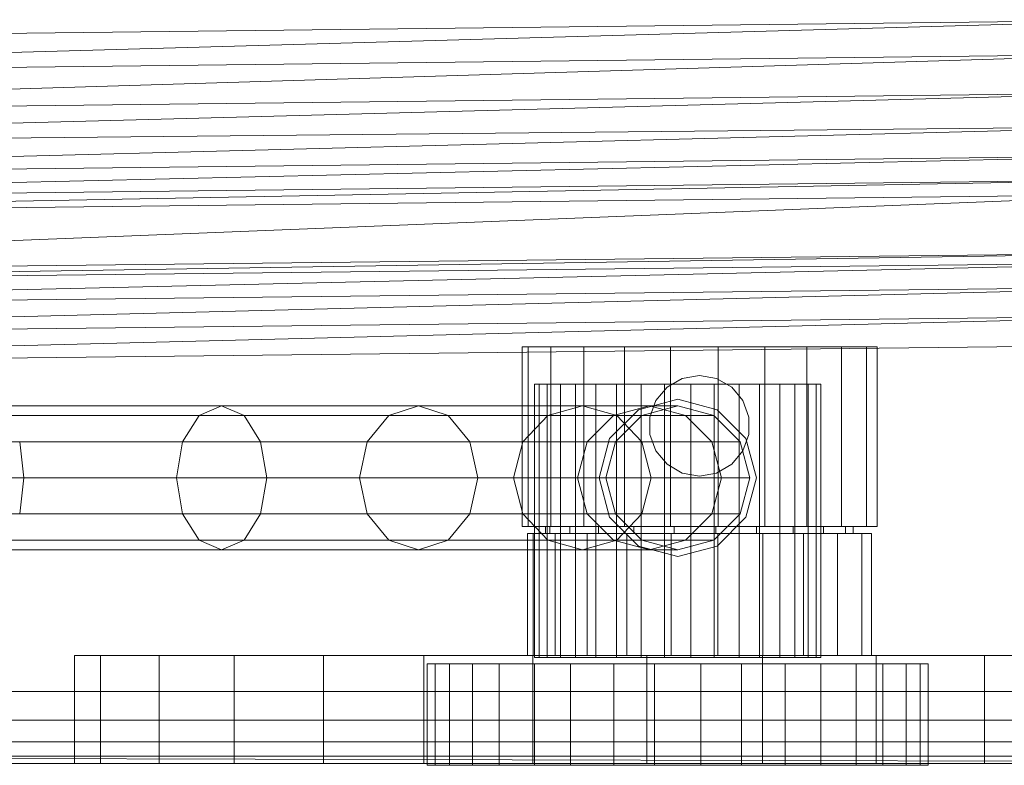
# Model space of a CAD drawing. Header units: metres. Extents: x 391.1 to 427.5, y 12.7 to 28.4.
# Tile 106 of 222: x 408.668 to 408.805, y 20.88 to 20.984. Entities that reach past the tile are written whole.
import ezdxf

# ---------------------------------------------------------------- set-up
doc = ezdxf.new("R2010")
doc.units = ezdxf.units.M
doc.layers.add('02_MOBILIARIO', color=7, linetype='Continuous', lineweight=18)
doc.layers.add('Mobiliario', color=7, linetype='Continuous', lineweight=18)

# ---------------------------------------------------------------- blocks, each defined once
blk = doc.blocks.new('Family - Plats de dutxa PS-1-153387-01_ENLLUMENAT_PS1')
at = {"layer": '02_MOBILIARIO', "color": 253, "true_color": 0xaaaaaa}
for p, q in [((0.41, 0.10043), (0.69702, 0.1038)), ((0.69702, 0.1038), (0.41, 0.09571)), ((0.41, 0.09571), (0.69702, 0.1038)), ((0.41, 0.10043), (0.69702, 0.1038)), ((0.41, 0.09571), (0.69702, 0.09908)), ((0.69702, 0.09908), (0.41, 0.09032)), ((0.41, 0.09032), (0.69702, 0.09908)), ((0.69702, 0.09908), (0.41, 0.09571)), ((0.41, 0.09032), (0.69702, 0.09369)), ((0.69702, 0.09369), (0.41, 0.08608)), ((0.41, 0.08608), (0.69702, 0.09369)), ((0.69702, 0.09369), (0.41, 0.09032)), ((0.41, 0.08608), (0.69702, 0.08897)), ((0.69702, 0.08897), (0.41, 0.08155)), ((0.41, 0.08155), (0.69702, 0.08897)), ((0.69702, 0.08897), (0.41, 0.08608)), ((0.69702, 0.08492), (0.41, 0.07818)), ((0.69702, 0.08492), (0.41, 0.08155)), ((0.41, 0.07818), (0.69702, 0.08492)), ((0.69702, 0.08492), (0.41, 0.08155)), ((0.41, 0.07818), (0.69702, 0.08155)), ((0.69702, 0.08155), (0.41, 0.07616)), ((0.41, 0.07616), (0.69702, 0.08155)), ((0.41, 0.07818), (0.69702, 0.08155)), ((0.41, 0.07616), (0.69702, 0.07953)), ((0.69702, 0.07953), (0.41, 0.06807)), ((0.41, 0.06807), (0.69702, 0.07953)), ((0.69702, 0.07953), (0.41, 0.07616)), ((0.70444, 0.07144), (0.41, 0.06672)), ((0.70444, 0.07144), (0.41, 0.06807)), ((0.41, 0.06672), (0.70444, 0.07144)), ((0.70444, 0.07144), (0.41, 0.06807)), ((0.41, 0.06672), (0.70444, 0.07009)), ((0.70444, 0.07009), (0.41, 0.06335)), ((0.41, 0.06335), (0.70444, 0.07009)), ((0.41, 0.06672), (0.70444, 0.07009)), ((0.70444, 0.06672), (0.41, 0.05931)), ((0.70444, 0.06672), (0.41, 0.06335)), ((0.41, 0.05931), (0.70444, 0.06672)), ((0.70444, 0.06672), (0.41, 0.06335)), ((0.41, 0.05931), (0.70444, 0.06268)), ((0.70444, 0.06268), (0.41, 0.05526)), ((0.41, 0.05526), (0.70444, 0.06268)), ((0.41, 0.05931), (0.70444, 0.06268)), ((0.70444, 0.05863), (0.41, 0.05526)), ((0.70444, 0.05863), (0.41, 0.05526)), ((0.60582, 0.05826), (0.60668, 0.05826)), ((0.60668, 0.05826), (0.60668, 0.03326)), ((0.60668, 0.05826), (0.60984, 0.05826)), ((0.60984, 0.05826), (0.60984, 0.03326)), ((0.60984, 0.05826), (0.61442, 0.05826)), ((0.61442, 0.05826), (0.61442, 0.03326)), ((0.61442, 0.05826), (0.62009, 0.05826)), ((0.62009, 0.05826), (0.62009, 0.03326)), ((0.62009, 0.05826), (0.62647, 0.05826)), ((0.62647, 0.05826), (0.62647, 0.03326)), ((0.62647, 0.05826), (0.63312, 0.05826)), ((0.63312, 0.05826), (0.6396, 0.05826)), ((0.63312, 0.05826), (0.63312, 0.03326)), ((0.6396, 0.05826), (0.6396, 0.03326)), ((0.6396, 0.05826), (0.64545, 0.05826)), ((0.64545, 0.05826), (0.64545, 0.03326)), ((0.64545, 0.05826), (0.65029, 0.05826)), ((0.65029, 0.05826), (0.65029, 0.03326)), ((0.65029, 0.05826), (0.65378, 0.05826)), ((0.65378, 0.05826), (0.65378, 0.03326)), ((0.65378, 0.05826), (0.65524, 0.05826)), ((0.62811, 0.05384), (0.626, 0.05262)), ((0.62811, 0.05384), (0.626, 0.05262)), ((0.6305, 0.05426), (0.62811, 0.05384)), ((0.6305, 0.05426), (0.62811, 0.05384)), ((0.63289, 0.05384), (0.6305, 0.05426)), ((0.63289, 0.05384), (0.6305, 0.05426)), ((0.635, 0.05262), (0.63289, 0.05384)), ((0.635, 0.05262), (0.63289, 0.05384)), ((0.60756, 0.05305), (0.60756, 0.015)), ((0.60933, 0.05305), (0.60756, 0.05305)), ((0.60756, 0.05305), (0.6082, 0.05305)), ((0.6082, 0.05305), (0.6082, 0.015)), ((0.6082, 0.05305), (0.61117, 0.05305)), ((0.60933, 0.05305), (0.60933, 0.015)), ((0.61328, 0.05305), (0.60933, 0.05305)), ((0.61117, 0.05305), (0.61117, 0.015)), ((0.61117, 0.05305), (0.6161, 0.05305)), ((0.61328, 0.05305), (0.61328, 0.015)), ((0.61895, 0.05305), (0.61328, 0.05305)), ((0.6161, 0.05305), (0.6161, 0.015)), ((0.6161, 0.05305), (0.62241, 0.05305)), ((0.61895, 0.05305), (0.61895, 0.015)), ((0.62565, 0.05305), (0.61895, 0.05305)), ((0.62241, 0.05305), (0.62241, 0.015)), ((0.62241, 0.05305), (0.62933, 0.05305)), ((0.626, 0.05262), (0.62444, 0.05076)), ((0.626, 0.05262), (0.62444, 0.05076)), ((0.62565, 0.05305), (0.62565, 0.015)), ((0.63257, 0.05305), (0.62565, 0.05305)), ((0.62933, 0.05305), (0.62933, 0.015)), ((0.62933, 0.05305), (0.63603, 0.05305)), ((0.63257, 0.05305), (0.63257, 0.015)), ((0.63888, 0.05305), (0.63257, 0.05305)), ((0.63656, 0.05076), (0.635, 0.05262)), ((0.63656, 0.05076), (0.635, 0.05262)), ((0.63603, 0.05305), (0.63603, 0.015)), ((0.63603, 0.05305), (0.6417, 0.05305)), ((0.63888, 0.05305), (0.63888, 0.015)), ((0.64381, 0.05305), (0.63888, 0.05305)), ((0.6417, 0.05305), (0.6417, 0.015)), ((0.6417, 0.05305), (0.64565, 0.05305)), ((0.64381, 0.05305), (0.64381, 0.015)), ((0.64678, 0.05305), (0.64381, 0.05305)), ((0.64565, 0.015), (0.64565, 0.05305)), ((0.64565, 0.05305), (0.64742, 0.05305)), ((0.64678, 0.05305), (0.64678, 0.015)), ((0.64742, 0.05305), (0.64678, 0.05305)), ((0.64742, 0.05305), (0.64742, 0.015)), ((0.62201, 0.04948), (0.62749, 0.05095)), ((0.62201, 0.04948), (0.62749, 0.05095)), ((0.62444, 0.05076), (0.62361, 0.04848)), ((0.62444, 0.05076), (0.62361, 0.04848)), ((0.62749, 0.05095), (0.63296, 0.04948)), ((0.62749, 0.05095), (0.63296, 0.04948)), ((0.63739, 0.04848), (0.63656, 0.05076)), ((0.63739, 0.04848), (0.63656, 0.05076)), ((0.53219, 0.05002), (0.564, 0.05002)), ((0.564, 0.05002), (0.56087, 0.04868)), ((0.56714, 0.04868), (0.564, 0.05002)), ((0.564, 0.05002), (0.59141, 0.05002)), ((0.59141, 0.05002), (0.58729, 0.04868)), ((0.59553, 0.04868), (0.59141, 0.05002)), ((0.59141, 0.05002), (0.61421, 0.05002)), ((0.61421, 0.05002), (0.60943, 0.04868)), ((0.619, 0.04868), (0.61421, 0.05002)), ((0.61421, 0.05002), (0.62356, 0.05002)), ((0.61801, 0.04548), (0.62201, 0.04948)), ((0.61801, 0.04548), (0.62201, 0.04948)), ((0.62356, 0.05002), (0.61856, 0.04868)), ((0.62248, 0.04868), (0.62749, 0.05002)), ((0.62248, 0.04868), (0.62749, 0.05002)), ((0.62248, 0.04868), (0.62749, 0.05002)), ((0.62856, 0.04868), (0.62356, 0.05002)), ((0.62356, 0.05002), (0.62749, 0.05002)), ((0.62749, 0.05002), (0.6325, 0.04868)), ((0.62749, 0.05002), (0.6325, 0.04868)), ((0.62749, 0.05002), (0.6325, 0.04868)), ((0.63296, 0.04948), (0.63697, 0.04548)), ((0.63296, 0.04948), (0.63697, 0.04548)), ((0.53005, 0.04868), (0.56087, 0.04868)), ((0.53433, 0.04868), (0.56714, 0.04868)), ((0.56087, 0.04868), (0.55857, 0.04501)), ((0.56087, 0.04868), (0.58729, 0.04868)), ((0.56943, 0.04501), (0.56714, 0.04868)), ((0.56714, 0.04868), (0.59553, 0.04868)), ((0.58729, 0.04868), (0.58427, 0.04501)), ((0.58729, 0.04868), (0.60943, 0.04868)), ((0.59854, 0.04501), (0.59553, 0.04868)), ((0.59553, 0.04868), (0.619, 0.04868)), ((0.60943, 0.04868), (0.60592, 0.04501)), ((0.60943, 0.04868), (0.61856, 0.04868)), ((0.61856, 0.04868), (0.6149, 0.04501)), ((0.61856, 0.04868), (0.62248, 0.04868)), ((0.61881, 0.04501), (0.62248, 0.04868)), ((0.61881, 0.04501), (0.62248, 0.04868)), ((0.61881, 0.04501), (0.62248, 0.04868)), ((0.62251, 0.04501), (0.619, 0.04868)), ((0.619, 0.04868), (0.62856, 0.04868)), ((0.62361, 0.04848), (0.62361, 0.04605)), ((0.62361, 0.04848), (0.62361, 0.04605)), ((0.63222, 0.04501), (0.62856, 0.04868)), ((0.62856, 0.04868), (0.6325, 0.04868)), ((0.6325, 0.04868), (0.63617, 0.04501)), ((0.6325, 0.04868), (0.63617, 0.04501)), ((0.6325, 0.04868), (0.63617, 0.04501)), ((0.63739, 0.04605), (0.63739, 0.04848)), ((0.63739, 0.04605), (0.63739, 0.04848)), ((0.61654, 0.04), (0.61801, 0.04548)), ((0.61654, 0.04), (0.61801, 0.04548)), ((0.62361, 0.04605), (0.62444, 0.04376)), ((0.62361, 0.04605), (0.62444, 0.04376)), ((0.63656, 0.04376), (0.63739, 0.04605)), ((0.63656, 0.04376), (0.63739, 0.04605)), ((0.63697, 0.04548), (0.63844, 0.04)), ((0.63697, 0.04548), (0.63844, 0.04)), ((0.52848, 0.04501), (0.55857, 0.04501)), ((0.53646, 0.04), (0.53589, 0.04501)), ((0.53589, 0.04501), (0.56943, 0.04501)), ((0.55857, 0.04501), (0.55773, 0.04)), ((0.55857, 0.04501), (0.58427, 0.04501)), ((0.57027, 0.04), (0.56943, 0.04501)), ((0.56943, 0.04501), (0.59854, 0.04501)), ((0.58427, 0.04501), (0.58317, 0.04)), ((0.58427, 0.04501), (0.60592, 0.04501)), ((0.59965, 0.04), (0.59854, 0.04501)), ((0.59854, 0.04501), (0.62251, 0.04501)), ((0.60592, 0.04501), (0.60464, 0.04)), ((0.60592, 0.04501), (0.6149, 0.04501)), ((0.6149, 0.04501), (0.61356, 0.04)), ((0.6149, 0.04501), (0.61881, 0.04501)), ((0.61746, 0.04), (0.61881, 0.04501)), ((0.61746, 0.04), (0.61881, 0.04501)), ((0.61746, 0.04), (0.61881, 0.04501)), ((0.62379, 0.04), (0.62251, 0.04501)), ((0.62251, 0.04501), (0.63222, 0.04501)), ((0.63356, 0.04), (0.63222, 0.04501)), ((0.63222, 0.04501), (0.63617, 0.04501)), ((0.63617, 0.04501), (0.63751, 0.04)), ((0.63617, 0.04501), (0.63751, 0.04)), ((0.63617, 0.04501), (0.63751, 0.04)), ((0.62444, 0.04376), (0.626, 0.0419)), ((0.62444, 0.04376), (0.626, 0.0419)), ((0.635, 0.0419), (0.63656, 0.04376)), ((0.635, 0.0419), (0.63656, 0.04376)), ((0.626, 0.0419), (0.62811, 0.04068)), ((0.626, 0.0419), (0.62811, 0.04068)), ((0.63289, 0.04068), (0.635, 0.0419)), ((0.63289, 0.04068), (0.635, 0.0419)), ((0.53646, 0.04), (0.50928, 0.04)), ((0.52791, 0.04), (0.55773, 0.04)), ((0.53589, 0.03499), (0.53646, 0.04)), ((0.57027, 0.04), (0.53646, 0.04)), ((0.55773, 0.04), (0.58317, 0.04)), ((0.55773, 0.04), (0.55857, 0.03499)), ((0.56943, 0.03499), (0.57027, 0.04)), ((0.59965, 0.04), (0.57027, 0.04)), ((0.58317, 0.04), (0.60464, 0.04)), ((0.58317, 0.04), (0.58427, 0.03499)), ((0.59854, 0.03499), (0.59965, 0.04)), ((0.62379, 0.04), (0.59965, 0.04)), ((0.60464, 0.04), (0.61356, 0.04)), ((0.60464, 0.04), (0.60592, 0.03499)), ((0.61356, 0.04), (0.61746, 0.04)), ((0.61356, 0.04), (0.6149, 0.03499)), ((0.61801, 0.03452), (0.61654, 0.04)), ((0.61801, 0.03452), (0.61654, 0.04)), ((0.61881, 0.03499), (0.61746, 0.04)), ((0.61881, 0.03499), (0.61746, 0.04)), ((0.61881, 0.03499), (0.61746, 0.04)), ((0.62251, 0.03499), (0.62379, 0.04)), ((0.63356, 0.04), (0.62379, 0.04)), ((0.62811, 0.04068), (0.6305, 0.04026)), ((0.62811, 0.04068), (0.6305, 0.04026)), ((0.6305, 0.04026), (0.63289, 0.04068)), ((0.6305, 0.04026), (0.63289, 0.04068)), ((0.63222, 0.03499), (0.63356, 0.04)), ((0.63751, 0.04), (0.63356, 0.04)), ((0.63751, 0.04), (0.63617, 0.03499)), ((0.63751, 0.04), (0.63617, 0.03499)), ((0.63751, 0.04), (0.63617, 0.03499)), ((0.63844, 0.04), (0.63697, 0.03452)), ((0.63844, 0.04), (0.63697, 0.03452)), ((0.52848, 0.03499), (0.55857, 0.03499)), ((0.53589, 0.03499), (0.56943, 0.03499)), ((0.55857, 0.03499), (0.58427, 0.03499)), ((0.55857, 0.03499), (0.56087, 0.03132)), ((0.56714, 0.03132), (0.56943, 0.03499)), ((0.56943, 0.03499), (0.59854, 0.03499)), ((0.58427, 0.03499), (0.60592, 0.03499)), ((0.58427, 0.03499), (0.58729, 0.03132)), ((0.59553, 0.03132), (0.59854, 0.03499)), ((0.59854, 0.03499), (0.62251, 0.03499)), ((0.60592, 0.03499), (0.6149, 0.03499)), ((0.60592, 0.03499), (0.60943, 0.03132)), ((0.6149, 0.03499), (0.61881, 0.03499)), ((0.6149, 0.03499), (0.61856, 0.03132)), ((0.62201, 0.03052), (0.61801, 0.03452)), ((0.62201, 0.03052), (0.61801, 0.03452)), ((0.62248, 0.03132), (0.61881, 0.03499)), ((0.62248, 0.03132), (0.61881, 0.03499)), ((0.62248, 0.03132), (0.61881, 0.03499)), ((0.619, 0.03132), (0.62251, 0.03499)), ((0.62251, 0.03499), (0.63222, 0.03499)), ((0.62856, 0.03132), (0.63222, 0.03499)), ((0.63222, 0.03499), (0.63617, 0.03499)), ((0.63617, 0.03499), (0.6325, 0.03132)), ((0.63617, 0.03499), (0.6325, 0.03132)), ((0.63617, 0.03499), (0.6325, 0.03132)), ((0.63697, 0.03452), (0.63296, 0.03052)), ((0.63697, 0.03452), (0.63296, 0.03052)), ((0.60582, 0.03326), (0.60668, 0.03326)), ((0.60668, 0.03326), (0.60984, 0.03326)), ((0.6091, 0.03326), (0.60969, 0.03326)), ((0.60969, 0.03326), (0.60969, 0.03226)), ((0.60969, 0.03326), (0.61245, 0.03326)), ((0.60984, 0.03326), (0.61442, 0.03326)), ((0.61245, 0.03326), (0.61245, 0.03226)), ((0.61245, 0.03326), (0.61645, 0.03326)), ((0.61442, 0.03326), (0.62009, 0.03326)), ((0.61645, 0.03326), (0.61645, 0.03226)), ((0.61645, 0.03326), (0.6214, 0.03326)), ((0.62009, 0.03326), (0.62647, 0.03326)), ((0.6214, 0.03326), (0.6214, 0.03226)), ((0.6214, 0.03326), (0.62698, 0.03326)), ((0.62647, 0.03326), (0.63312, 0.03326)), ((0.62698, 0.03326), (0.62698, 0.03226)), ((0.62698, 0.03326), (0.63279, 0.03326)), ((0.63279, 0.03326), (0.63845, 0.03326)), ((0.63279, 0.03326), (0.63279, 0.03226)), ((0.63312, 0.03326), (0.6396, 0.03326)), ((0.63845, 0.03326), (0.63845, 0.03226)), ((0.63845, 0.03326), (0.64356, 0.03326)), ((0.6396, 0.03326), (0.64545, 0.03326)), ((0.64356, 0.03326), (0.64356, 0.03226)), ((0.64356, 0.03326), (0.64779, 0.03326)), ((0.64545, 0.03326), (0.65029, 0.03326)), ((0.64779, 0.03326), (0.64779, 0.03226)), ((0.64779, 0.03326), (0.65084, 0.03326)), ((0.65029, 0.03326), (0.65378, 0.03326)), ((0.65084, 0.03326), (0.65084, 0.03226)), ((0.65084, 0.03326), (0.65191, 0.03326)), ((0.65378, 0.03326), (0.65524, 0.03326)), ((0.60658, 0.03226), (0.60737, 0.03226)), ((0.60737, 0.03226), (0.60737, 0.01526)), ((0.60737, 0.03226), (0.61045, 0.03226)), ((0.6091, 0.03226), (0.60969, 0.03226)), ((0.60969, 0.03226), (0.61245, 0.03226)), ((0.61045, 0.03226), (0.61045, 0.01526)), ((0.61045, 0.03226), (0.61489, 0.03226)), ((0.61245, 0.03226), (0.61645, 0.03226)), ((0.61489, 0.03226), (0.61489, 0.01526)), ((0.61489, 0.03226), (0.62039, 0.03226)), ((0.61645, 0.03226), (0.6214, 0.03226)), ((0.62039, 0.03226), (0.62039, 0.01526)), ((0.62039, 0.03226), (0.62659, 0.03226)), ((0.6214, 0.03226), (0.62698, 0.03226)), ((0.62659, 0.03226), (0.62659, 0.01526)), ((0.62659, 0.03226), (0.63305, 0.03226)), ((0.62698, 0.03226), (0.63279, 0.03226)), ((0.63279, 0.03226), (0.63845, 0.03226)), ((0.63305, 0.03226), (0.63933, 0.03226)), ((0.63305, 0.03226), (0.63305, 0.01526)), ((0.63845, 0.03226), (0.64356, 0.03226)), ((0.63933, 0.03226), (0.63933, 0.01526)), ((0.63933, 0.03226), (0.64502, 0.03226)), ((0.64356, 0.03226), (0.64779, 0.03226)), ((0.64502, 0.03226), (0.64502, 0.01526)), ((0.64502, 0.03226), (0.64971, 0.03226)), ((0.64779, 0.03226), (0.65084, 0.03226)), ((0.64971, 0.03226), (0.64971, 0.01526)), ((0.64971, 0.03226), (0.6531, 0.03226)), ((0.65084, 0.03226), (0.65191, 0.03226)), ((0.6531, 0.03226), (0.6531, 0.01526)), ((0.6531, 0.03226), (0.65447, 0.03226)), ((0.53005, 0.03132), (0.56087, 0.03132)), ((0.53433, 0.03132), (0.56714, 0.03132)), ((0.56087, 0.03132), (0.58729, 0.03132)), ((0.56087, 0.03132), (0.564, 0.02998)), ((0.564, 0.02998), (0.56714, 0.03132)), ((0.56714, 0.03132), (0.59553, 0.03132)), ((0.58729, 0.03132), (0.60943, 0.03132)), ((0.58729, 0.03132), (0.59141, 0.02998)), ((0.59141, 0.02998), (0.59553, 0.03132)), ((0.59553, 0.03132), (0.619, 0.03132)), ((0.60943, 0.03132), (0.61856, 0.03132)), ((0.60943, 0.03132), (0.61421, 0.02998)), ((0.61421, 0.02998), (0.619, 0.03132)), ((0.61856, 0.03132), (0.62248, 0.03132)), ((0.61856, 0.03132), (0.62356, 0.02998)), ((0.619, 0.03132), (0.62856, 0.03132)), ((0.62749, 0.02905), (0.62201, 0.03052)), ((0.62749, 0.02905), (0.62201, 0.03052)), ((0.62749, 0.02998), (0.62248, 0.03132)), ((0.62749, 0.02998), (0.62248, 0.03132)), ((0.62749, 0.02998), (0.62248, 0.03132)), ((0.62356, 0.02998), (0.62856, 0.03132)), ((0.6325, 0.03132), (0.62749, 0.02998)), ((0.6325, 0.03132), (0.62749, 0.02998)), ((0.6325, 0.03132), (0.62749, 0.02998)), ((0.63296, 0.03052), (0.62749, 0.02905)), ((0.63296, 0.03052), (0.62749, 0.02905)), ((0.62856, 0.03132), (0.6325, 0.03132)), ((0.53219, 0.02998), (0.564, 0.02998)), ((0.564, 0.02998), (0.59141, 0.02998)), ((0.59141, 0.02998), (0.61421, 0.02998)), ((0.61421, 0.02998), (0.62356, 0.02998)), ((0.62356, 0.02998), (0.62749, 0.02998)), ((0.5435, 0.01526), (0.54713, 0.01526)), ((0.54713, 0.01526), (0.54713, 0.00026)), ((0.54713, 0.01526), (0.55529, 0.01526)), ((0.55529, 0.01526), (0.55529, 0.00026)), ((0.55529, 0.01526), (0.56574, 0.01526)), ((0.56574, 0.01526), (0.56574, 0.00026)), ((0.56574, 0.01526), (0.57816, 0.01526)), ((0.57816, 0.01526), (0.57816, 0.00026)), ((0.57816, 0.01526), (0.59216, 0.01526)), ((0.59216, 0.01526), (0.59216, 0.00026)), ((0.59216, 0.01526), (0.60733, 0.01526)), ((0.60658, 0.01526), (0.60737, 0.01526)), ((0.60733, 0.01526), (0.60733, 0.00026)), ((0.60733, 0.01526), (0.62321, 0.01526)), ((0.60737, 0.01526), (0.61045, 0.01526)), ((0.61045, 0.01526), (0.61489, 0.01526)), ((0.61489, 0.01526), (0.62039, 0.01526)), ((0.62039, 0.01526), (0.62659, 0.01526)), ((0.62321, 0.01526), (0.6393, 0.01526)), ((0.62321, 0.01526), (0.62321, 0.00026)), ((0.62659, 0.01526), (0.63305, 0.01526)), ((0.63305, 0.01526), (0.63933, 0.01526)), ((0.6393, 0.01526), (0.6393, 0.00026)), ((0.6393, 0.01526), (0.65513, 0.01526)), ((0.63933, 0.01526), (0.64502, 0.01526)), ((0.64502, 0.01526), (0.64971, 0.01526)), ((0.64971, 0.01526), (0.6531, 0.01526)), ((0.6531, 0.01526), (0.65447, 0.01526)), ((0.65513, 0.01526), (0.65513, 0.00026)), ((0.65513, 0.01526), (0.67021, 0.01526)), ((0.67021, 0.01526), (0.67021, 0.00026)), ((0.67021, 0.01526), (0.68409, 0.01526)), ((0.59262, 0.0141), (0.59262, 0)), ((0.5957, 0.0141), (0.59262, 0.0141)), ((0.59262, 0.0141), (0.59374, 0.0141)), ((0.59374, 0.0141), (0.59374, 0)), ((0.59374, 0.0141), (0.59893, 0.0141)), ((0.5957, 0.0141), (0.5957, 0)), ((0.60262, 0.0141), (0.5957, 0.0141)), ((0.59893, 0.0141), (0.59893, 0)), ((0.59893, 0.0141), (0.60756, 0.0141)), ((0.60262, 0.0141), (0.60262, 0)), ((0.61254, 0.0141), (0.60262, 0.0141)), ((0.60933, 0.015), (0.60756, 0.015)), ((0.60756, 0.015), (0.6082, 0.015)), ((0.60756, 0.0141), (0.60756, 0)), ((0.60756, 0.0141), (0.6186, 0.0141)), ((0.6082, 0.015), (0.61117, 0.015)), ((0.61328, 0.015), (0.60933, 0.015)), ((0.61117, 0.015), (0.6161, 0.015)), ((0.61254, 0.0141), (0.61254, 0)), ((0.62427, 0.0141), (0.61254, 0.0141)), ((0.61895, 0.015), (0.61328, 0.015)), ((0.6161, 0.015), (0.62241, 0.015)), ((0.6186, 0.0141), (0.6186, 0)), ((0.6186, 0.0141), (0.63071, 0.0141)), ((0.62565, 0.015), (0.61895, 0.015)), ((0.62241, 0.015), (0.62933, 0.015)), ((0.62427, 0.0141), (0.62427, 0)), ((0.63638, 0.0141), (0.62427, 0.0141)), ((0.63257, 0.015), (0.62565, 0.015)), ((0.62933, 0.015), (0.63603, 0.015)), ((0.63071, 0.0141), (0.63071, 0)), ((0.63071, 0.0141), (0.64243, 0.0141)), ((0.63888, 0.015), (0.63257, 0.015)), ((0.63603, 0.015), (0.6417, 0.015)), ((0.63638, 0.0141), (0.63638, 0)), ((0.64742, 0.0141), (0.63638, 0.0141)), ((0.64381, 0.015), (0.63888, 0.015)), ((0.6417, 0.015), (0.64565, 0.015)), ((0.64243, 0.0141), (0.64243, 0)), ((0.64243, 0.0141), (0.65235, 0.0141)), ((0.64678, 0.015), (0.64381, 0.015)), ((0.64565, 0.015), (0.64742, 0.015)), ((0.64742, 0.015), (0.64678, 0.015)), ((0.64742, 0.0141), (0.64742, 0)), ((0.65605, 0.0141), (0.64742, 0.0141)), ((0.65235, 0.0141), (0.65235, 0)), ((0.65235, 0.0141), (0.65927, 0.0141)), ((0.65605, 0.0141), (0.65605, 0)), ((0.66124, 0.0141), (0.65605, 0.0141)), ((0.65927, 0), (0.65927, 0.0141)), ((0.65927, 0.0141), (0.66236, 0.0141)), ((0.66124, 0.0141), (0.66124, 0)), ((0.66236, 0.0141), (0.66124, 0.0141)), ((0.66236, 0.0141), (0.66236, 0)), ((0.798, 0.01026), (0.41, 0.01026)), ((0.798, 0.01026), (0.41, 0.01026)), ((0.799, 0.00626), (0.41, 0.00626)), ((0.799, 0.00626), (0.41, 0.00626)), ((0.8, 0.00326), (0.41, 0.00326)), ((0.8, 0.00326), (0.41, 0.00326)), ((0.8, 0.00326), (0.41, 0.00326)), ((0.51, 0.00326), (0.8, 0.00326)), ((0.01, 0.00026), (0.81, 0.00026)), ((0.01, 0.00026), (0.81, 0.00026)), ((0.8, 0.00026), (0.41, 0.00126)), ((0.8, 0.00026), (0.41, 0.00126)), ((0.41, 0.00126), (0.8, 0.00026)), ((0.8, 0.00126), (0.41, 0.00126)), ((0.41, 0.00126), (0.8, 0.00026)), ((0.8, 0.00126), (0.41, 0.00126)), ((0.8, 0.00026), (0.41, 0.00026)), ((0.41, 0.00026), (0.8, 0.00026)), ((0.8, 0.00026), (0.51, 0.00026)), ((0.8, 0.00026), (0.51, 0.00026)), ((0.5435, 0.00026), (0.54713, 0.00026)), ((0.54713, 0.00026), (0.55529, 0.00026)), ((0.55529, 0.00026), (0.56574, 0.00026)), ((0.56574, 0.00026), (0.57816, 0.00026)), ((0.57816, 0.00026), (0.59216, 0.00026)), ((0.59216, 0.00026), (0.60733, 0.00026)), ((0.5957, 0), (0.59262, 0)), ((0.59262, 0), (0.59374, 0)), ((0.59374, 0), (0.59893, 0)), ((0.60262, 0), (0.5957, 0)), ((0.59893, 0), (0.60756, 0)), ((0.61254, 0), (0.60262, 0)), ((0.60733, 0.00026), (0.62321, 0.00026)), ((0.60756, 0), (0.6186, 0)), ((0.62427, 0), (0.61254, 0)), ((0.6186, 0), (0.63071, 0)), ((0.62321, 0.00026), (0.6393, 0.00026)), ((0.63638, 0), (0.62427, 0)), ((0.63071, 0), (0.64243, 0)), ((0.64742, 0), (0.63638, 0)), ((0.6393, 0.00026), (0.65513, 0.00026)), ((0.64243, 0), (0.65235, 0)), ((0.65605, 0), (0.64742, 0)), ((0.65235, 0), (0.65927, 0)), ((0.65513, 0.00026), (0.67021, 0.00026)), ((0.66124, 0), (0.65605, 0)), ((0.65927, 0), (0.66236, 0)), ((0.66236, 0), (0.66124, 0)), ((0.67021, 0.00026), (0.68409, 0.00026))]:
    blk.add_line(p, q, dxfattribs=at)
at = {"layer": 'Mobiliario', "color": 253, "true_color": 0xaaaaaa}
for p, q in [((0.65524, 0.05826), (0.60582, 0.05826)), ((0.60582, 0.05826), (0.60582, 0.03326)), ((0.65524, 0.03326), (0.65524, 0.05826)), ((0.60582, 0.03326), (0.65524, 0.03326)), ((0.65191, 0.03326), (0.6091, 0.03326)), ((0.6091, 0.03326), (0.6091, 0.03226)), ((0.65191, 0.03226), (0.65191, 0.03326)), ((0.65447, 0.03226), (0.60658, 0.03226)), ((0.60658, 0.03226), (0.60658, 0.01526)), ((0.6091, 0.03226), (0.65191, 0.03226)), ((0.65447, 0.01526), (0.65447, 0.03226)), ((0.71747, 0.01526), (0.5435, 0.01526)), ((0.5435, 0.01526), (0.5435, 0.00026)), ((0.60658, 0.01526), (0.65447, 0.01526)), ((0.5435, 0.00026), (0.71747, 0.00026))]:
    blk.add_line(p, q, dxfattribs=at)
blk = doc.blocks.new('LONDR55-XX_ZZ-ARQ-CAA-M3D-Londres55_ifc-1-01_ENLLUMENAT_PS1')
at = {"layer": '02_MOBILIARIO', "color": 253, "lineweight": 18, "true_color": 0xaaaaaa}
blk.add_blockref('Family - Plats de dutxa PS-1-153387-01_ENLLUMENAT_PS1', (408.13172, 20.88048), dxfattribs=at)

msp = doc.modelspace()

# ---------------------------------------------------------------- block references
at = {"lineweight": 5}
msp.add_blockref('LONDR55-XX_ZZ-ARQ-CAA-M3D-Londres55_ifc-1-01_ENLLUMENAT_PS1', (0, 0), dxfattribs=at)

doc.saveas('drawing.dxf')
